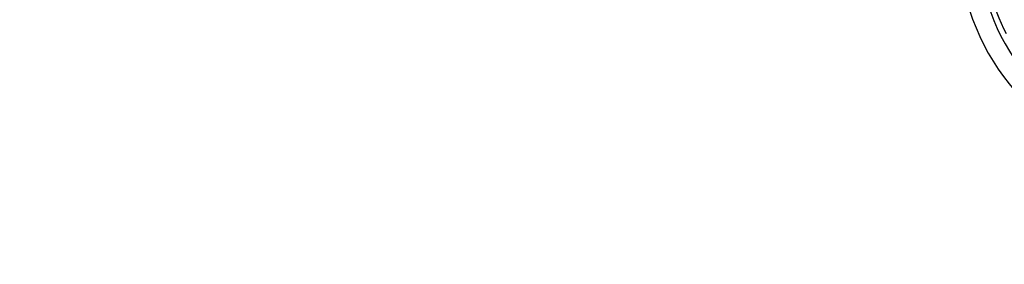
# Model space of a CAD drawing. Header units: centimetres. Extents: x 4745 to 39369, y 17389 to 19524.
# Tile 15 of 188: x 15485.2 to 15492.37, y 18150.7 to 18152.48. Entities that reach past the tile are written whole.
import ezdxf
from ezdxf import colors
from ezdxf.entities.mleader import LeaderData, LeaderLine
from ezdxf.math import Vec2, Vec3

# ---------------------------------------------------------------- set-up
doc = ezdxf.new("R2010")
doc.units = ezdxf.units.CM
doc.layers.add('$_urządzenia', color=250, linetype='Continuous')
doc.layers.add('IS_Opis', color=250, linetype='Continuous', lineweight=9)
doc.styles.add('styl1', font='ARIALN.TTF')

# ---------------------------------------------------------------- blocks, each defined once
blk = doc.blocks.new('A$C92957c0b')
at = {"layer": '$_urządzenia'}
blk.add_lwpolyline([(-168.297, -1041.321), (-168.482, -1040.952), (-168.658, -1040.579), (-168.823, -1040.199), (-168.978, -1039.815), (-169.122, -1039.426), (-169.255, -1039.034), (-169.377, -1038.637), (-169.489, -1038.238), (-169.588, -1037.838), (-169.677, -1037.436), (-169.754, -1037.031)], dxfattribs=at)
for radius in [16.4, 15]:
    blk.add_arc((-155.331, -1034.685), radius, 190.06689, 266.44916, dxfattribs=at)

msp = doc.modelspace()

# ---------------------------------------------------------------- block references
at = {"layer": '$_urządzenia', "xscale": 0.1, "yscale": 0.1, "zscale": 0.1}
msp.add_blockref('A$C92957c0b', (15509.2164, 18256.5127), dxfattribs=at)

# ---------------------------------------------------------------- leaders
at = {"layer": 'IS_Opis'}
ml = msp.add_multileader_mtext('Standard', dxfattribs=at)
ml.set_content('Projektowany kocioł gazowy 1-funkcyjny 29,5kW z zamkniętą komorą spalania.', color=256, style='styl1')
ml.set_leader_properties()
ml.build(insert=Vec2(0, 0))
ml.multileader.update_dxf_attribs({"dogleg_length": 5, "arrow_head_size": 7.5})
ctx = ml.context
ctx.base_point, ctx.char_height, ctx.arrow_head_size, ctx.landing_gap_size, ctx.plane_origin = Vec3(15107.702, 18198.7127), 12, 7.5, 5, Vec3(15436.3273, 18046.9145)
ctx.text_align_type = 2
notes = []
notes.append((ctx, [(1, (1, 1, 0), (15371.9241, 18198.7127), (-1, 0), 10.1211, [(1, [(15479.2164, 18198.7127), (15558.4344, 18188.7127)], 0, [])])]))
ctx.mtext.insert, ctx.mtext.width, ctx.mtext.defined_height, ctx.mtext.alignment, ctx.mtext.flow_direction = Vec3(15356.803, 18206.4522), 283.215553, 76.915, 3, 5
for ctx, leaders in notes:
    for number, flags, end, landing, length, lines in leaders:
        leader = LeaderData()
        leader.index, (leader.has_last_leader_line, leader.has_dogleg_vector, leader.attachment_direction) = number, flags
        leader.last_leader_point, leader.dogleg_vector, leader.dogleg_length = Vec3(end), Vec3(landing), length
        for number, points, colour, breaks in lines:
            line = LeaderLine()
            line.index, line.vertices, line.color, line.breaks = number, Vec3.list(points), colors.encode_raw_color(colour), breaks
            leader.lines.append(line)
        ctx.leaders.append(leader)

doc.saveas('drawing.dxf')
